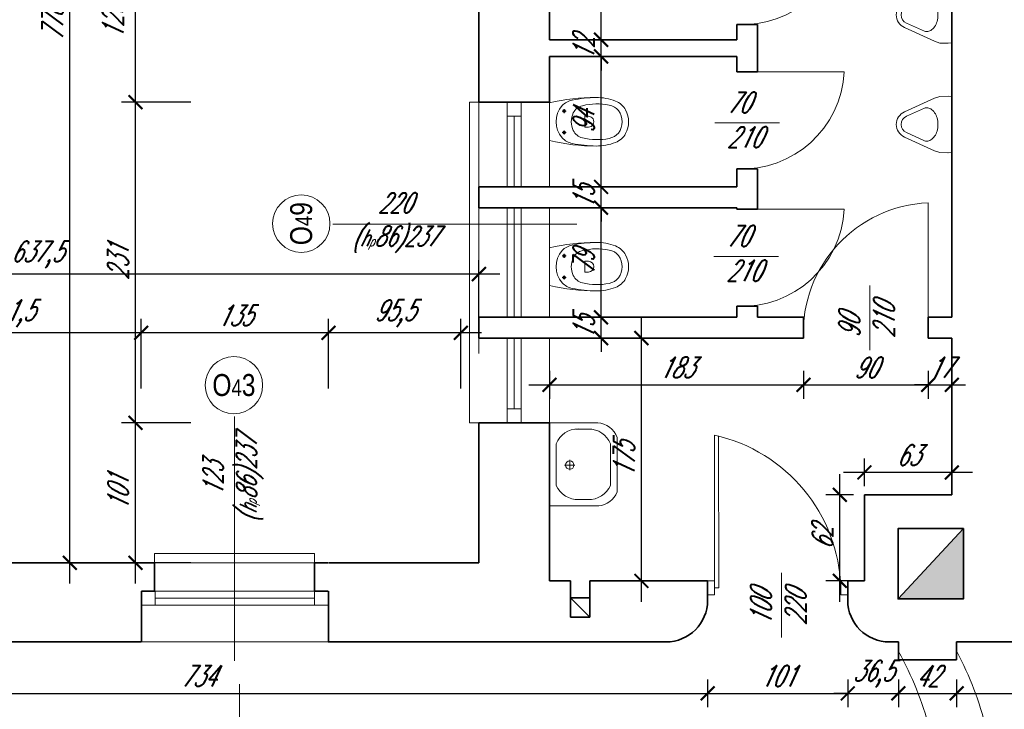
# Model space of a CAD drawing. Header units: millimetres. Extents: x 402 to 79005, y -7782 to 89952.
# Tile 36 of 256: x 23486 to 24196, y 14801 to 15298. Entities that reach past the tile are written whole.
import ezdxf

# ---------------------------------------------------------------- set-up
doc = ezdxf.new("R2010")
doc.units = ezdxf.units.MM
doc.header["$LTSCALE"] = 10
doc.linetypes.add('DASHED', pattern=[19.05, 12.7, -6.35])
doc.layers.get('0').update_dxf_attribs({"lineweight": 0})
doc.layers.get('Defpoints').update_dxf_attribs({"color": 253})
for name, color, linetype, lineweight in [('01 parter - ściany', 253, 'Continuous', 35), ('03-01_okna', 253, 'Continuous', 15), ('03_drzwi', 253, 'Continuous', 15), ('04-1_widok', 253, 'Continuous', 5), ('04-2_nad', 253, 'DASHED', 5), ('05-01_wymiary', 253, 'Continuous', 5), ('05-03_opis', 253, 'Continuous', 5), ('07_wyposażenie', 253, 'Continuous', 5)]:
    doc.layers.add(name, color=color, linetype=linetype, lineweight=lineweight)
doc.layers.add('powierzchnia korytarzy', color=253, linetype='Continuous')
doc.layers.get('powierzchnia korytarzy').off()
doc.styles.add('ariel', font='ARIAL.TTF', dxfattribs={"width": 0.8})
doc.styles.add('ariel_wym', font='simplex.shx', dxfattribs={"width": 0.65, "oblique": 25})
doc.dimstyles.new('ariel 50', dxfattribs={"dimtxt": 15, "dimasz": 10, "dimexe": 10, "dimexo": 0, "dimgap": 5, "dimtad": 1, "dimdec": 1, "dimrnd": 0.5, "dimtxsty": 'ariel_wym', "dimblk": 'ARCHTICK', "dimcen": 2.5, "dimdle": 15, "dimazin": 0, "dimtfac": 1, "dimtdec": 1, "dimtix": 1, "dimtmove": 0, "dimatfit": 3, "dimldrblk": 'DOT', "dimfxl": 0, "dimarcsym": 0})
doc.dimstyles.new('ariel 50 wnętrze', dxfattribs={"dimtxt": 15, "dimasz": 10, "dimexe": 10, "dimexo": 0, "dimgap": 5, "dimtad": 1, "dimdec": 1, "dimrnd": 0.5, "dimtxsty": 'ariel_wym', "dimblk": 'ARCHTICK', "dimcen": 2.5, "dimdle": 15, "dimazin": 0, "dimtfac": 1, "dimtdec": 1, "dimtix": 1, "dimtmove": 0, "dimatfit": 3, "dimldrblk": 'DOT', "dimfxl": 0, "dimarcsym": 0})

# ---------------------------------------------------------------- blocks, each defined once
blk = doc.blocks.new('_ArchTick')
at = {"color": 0, "linetype": 'ByBlock', "const_width": 0.15}
blk.add_lwpolyline([(-0.5, -0.5), (0.5, 0.5)], dxfattribs=at)
blk = doc.blocks.new('*D3185')
at = {"layer": '05-01_wymiary', "color": 0, "lineweight": -2}
for p, q in [((23708.14, 15032.18), (23708.14, 15082.18)), ((23803.65, 15032.18), (23803.65, 15082.18)), ((23818.65, 15072.18), (23693.14, 15072.18))]:
    blk.add_line(p, q, dxfattribs=at)
at = {"layer": 'Defpoints', "color": 0, "lineweight": 0}
for p in [(23708.14, 15072.18), (23803.65, 14906.4), (23708.14, 14849.42)]:
    blk.add_point(p, dxfattribs=at)
at = {"layer": '05-01_wymiary', "color": 0, "lineweight": -2, "xscale": 10, "yscale": 10, "zscale": 10, "rotation": 180}
blk.add_blockref('_ArchTick', (23708.14, 15072.18), dxfattribs=at)
at = {"layer": '05-01_wymiary', "color": 0, "lineweight": -2, "xscale": 10, "yscale": 10, "zscale": 10}
blk.add_blockref('_ArchTick', (23803.65, 15072.18), dxfattribs=at)
at = {"layer": '05-01_wymiary', "color": 0, "insert": (23755.9, 15086.11), "char_height": 15, "attachment_point": 5, "style": 'ariel_wym'}
blk.add_mtext('95,5', dxfattribs=at)
blk = doc.blocks.new('_Dot')
at = {"color": 0, "linetype": 'ByBlock', "lineweight": -2}
blk.add_line((-0.5, 0), (-1, 0), dxfattribs=at)
at = {"color": 0, "linetype": 'ByBlock', "const_width": 0.5}
blk.add_lwpolyline([(-0.25, 0, 1), (0.25, 0, 1)], format="xyb", close=True, dxfattribs=at)
blk = doc.blocks.new('*D3186')
at = {"layer": '05-01_wymiary', "color": 0, "lineweight": -2}
for p, q in [((23573.13, 15032.18), (23573.13, 15082.18)), ((23708.14, 15032.18), (23708.14, 15082.18)), ((23723.14, 15072.18), (23558.13, 15072.18))]:
    blk.add_line(p, q, dxfattribs=at)
at = {"layer": 'Defpoints', "color": 0, "lineweight": 0}
for p in [(23573.13, 15072.18), (23573.13, 14849.4), (23708.14, 14849.42)]:
    blk.add_point(p, dxfattribs=at)
at = {"layer": '05-01_wymiary', "color": 0, "lineweight": -2, "xscale": 10, "yscale": 10, "zscale": 10, "rotation": 180}
blk.add_blockref('_ArchTick', (23573.13, 15072.18), dxfattribs=at)
at = {"layer": '05-01_wymiary', "color": 0, "lineweight": -2, "xscale": 10, "yscale": 10, "zscale": 10}
blk.add_blockref('_ArchTick', (23708.14, 15072.18), dxfattribs=at)
at = {"layer": '05-01_wymiary', "color": 0, "insert": (23640.64, 15084.68), "char_height": 15, "attachment_point": 5, "style": 'ariel_wym'}
blk.add_mtext('135', dxfattribs=at)
blk = doc.blocks.new('*D3187')
at = {"layer": '05-01_wymiary', "color": 0, "lineweight": -2}
for p, q in [((23381.63, 15032.18), (23381.63, 15082.18)), ((23573.13, 15032.18), (23573.13, 15082.18)), ((23588.13, 15072.18), (23366.63, 15072.18))]:
    blk.add_line(p, q, dxfattribs=at)
at = {"layer": 'Defpoints', "color": 0, "lineweight": 0}
for p in [(23381.63, 15072.18), (23381.63, 14849.4), (23573.13, 14849.4)]:
    blk.add_point(p, dxfattribs=at)
at = {"layer": '05-01_wymiary', "color": 0, "lineweight": -2, "xscale": 10, "yscale": 10, "zscale": 10, "rotation": 180}
blk.add_blockref('_ArchTick', (23381.63, 15072.18), dxfattribs=at)
at = {"layer": '05-01_wymiary', "color": 0, "lineweight": -2, "xscale": 10, "yscale": 10, "zscale": 10}
blk.add_blockref('_ArchTick', (23573.13, 15072.18), dxfattribs=at)
at = {"layer": '05-01_wymiary', "color": 0, "insert": (23477.38, 15086.11), "char_height": 15, "attachment_point": 5, "style": 'ariel_wym'}
blk.add_mtext('191,5', dxfattribs=at)
blk = doc.blocks.new('*D3189')
at = {"layer": '05-01_wymiary', "color": 0, "lineweight": -2}
for p, q in [((23179.33, 15074.59), (23179.33, 15124.59)), ((23816.65, 15074.59), (23816.65, 15124.59)), ((23831.65, 15114.59), (23164.33, 15114.59))]:
    blk.add_line(p, q, dxfattribs=at)
at = {"layer": 'Defpoints', "color": 0, "lineweight": 0}
for p in [(23179.33, 15114.59), (23179.33, 14906.4), (23816.65, 14906.4)]:
    blk.add_point(p, dxfattribs=at)
at = {"layer": '05-01_wymiary', "color": 0, "lineweight": -2, "xscale": 10, "yscale": 10, "zscale": 10, "rotation": 180}
blk.add_blockref('_ArchTick', (23179.33, 15114.59), dxfattribs=at)
at = {"layer": '05-01_wymiary', "color": 0, "lineweight": -2, "xscale": 10, "yscale": 10, "zscale": 10}
blk.add_blockref('_ArchTick', (23816.65, 15114.59), dxfattribs=at)
at = {"layer": '05-01_wymiary', "color": 0, "insert": (23497.99, 15128.52), "char_height": 15, "attachment_point": 5, "style": 'ariel_wym'}
blk.add_mtext('637,5', dxfattribs=at)
blk = doc.blocks.new('*D3190')
at = {"layer": '05-01_wymiary', "color": 0, "lineweight": -2}
for p, q in [((23569.05, 14891.4), (23569.05, 15022.4)), ((23609.05, 15007.4), (23559.05, 15007.4)), ((23609.05, 14906.4), (23559.05, 14906.4))]:
    blk.add_line(p, q, dxfattribs=at)
at = {"layer": 'Defpoints', "color": 0, "lineweight": 0}
for p in [(23569.05, 15007.4), (23816.65, 15007.4), (23816.65, 14906.4)]:
    blk.add_point(p, dxfattribs=at)
at = {"layer": '05-01_wymiary', "color": 0, "lineweight": -2, "xscale": 10, "yscale": 10, "zscale": 10}
for p, rotation in [((23569.05, 15007.4), 90), ((23569.05, 14906.4), 270)]:
    blk.add_blockref('_ArchTick', p, dxfattribs=dict(at, rotation=rotation))
at = {"layer": '05-01_wymiary', "color": 0, "insert": (23556.55, 14956.9), "char_height": 15, "attachment_point": 5, "rotation": 90, "style": 'ariel_wym'}
blk.add_mtext('101', dxfattribs=at)
blk = doc.blocks.new('*D3191')
at = {"layer": '05-01_wymiary', "color": 0, "lineweight": -2}
for p, q in [((23569.05, 14992.4), (23569.05, 15253.4)), ((23609.05, 15238.4), (23559.05, 15238.4)), ((23609.05, 15007.4), (23559.05, 15007.4))]:
    blk.add_line(p, q, dxfattribs=at)
at = {"layer": 'Defpoints', "color": 0, "lineweight": 0}
for p in [(23569.05, 15238.4), (23867.65, 15238.4), (23816.65, 15007.4)]:
    blk.add_point(p, dxfattribs=at)
at = {"layer": '05-01_wymiary', "color": 0, "lineweight": -2, "xscale": 10, "yscale": 10, "zscale": 10}
for p, rotation in [((23569.05, 15238.4), 90), ((23569.05, 15007.4), 270)]:
    blk.add_blockref('_ArchTick', p, dxfattribs=dict(at, rotation=rotation))
at = {"layer": '05-01_wymiary', "color": 0, "insert": (23556.55, 15122.9), "char_height": 15, "attachment_point": 5, "rotation": 90, "style": 'ariel_wym'}
blk.add_mtext('231', dxfattribs=at)
blk = doc.blocks.new('*D3192')
at = {"layer": '05-01_wymiary', "color": 0, "lineweight": -2}
for p, q in [((23569.05, 15223.4), (23569.05, 15383.03)), ((23609.05, 15368.03), (23559.05, 15368.03)), ((23609.05, 15238.4), (23559.05, 15238.4))]:
    blk.add_line(p, q, dxfattribs=at)
at = {"layer": 'Defpoints', "color": 0, "lineweight": 0}
for p in [(23569.05, 15368.03), (23816.65, 15368.03), (23867.65, 15238.4)]:
    blk.add_point(p, dxfattribs=at)
at = {"layer": '05-01_wymiary', "color": 0, "lineweight": -2, "xscale": 10, "yscale": 10, "zscale": 10}
for p, rotation in [((23569.05, 15368.03), 90), ((23569.05, 15238.4), 270)]:
    blk.add_blockref('_ArchTick', p, dxfattribs=dict(at, rotation=rotation))
at = {"layer": '05-01_wymiary', "color": 0, "insert": (23555.12, 15303.22), "char_height": 15, "attachment_point": 5, "rotation": 90, "style": 'ariel_wym'}
blk.add_mtext('129,5', dxfattribs=at)
blk = doc.blocks.new('*D3196')
at = {"layer": '05-01_wymiary', "color": 0, "lineweight": -2}
for p, q in [((23521.67, 14891.4), (23521.67, 15699.4)), ((23561.67, 15684.4), (23511.67, 15684.4)), ((23561.67, 14906.4), (23511.67, 14906.4))]:
    blk.add_line(p, q, dxfattribs=at)
at = {"layer": 'Defpoints', "color": 0, "lineweight": 0}
for p in [(23521.67, 15684.4), (24591.65, 15684.4), (23816.65, 14906.4)]:
    blk.add_point(p, dxfattribs=at)
at = {"layer": '05-01_wymiary', "color": 0, "lineweight": -2, "xscale": 10, "yscale": 10, "zscale": 10}
for p, rotation in [((23521.67, 15684.4), 90), ((23521.67, 14906.4), 270)]:
    blk.add_blockref('_ArchTick', p, dxfattribs=dict(at, rotation=rotation))
at = {"layer": '05-01_wymiary', "color": 0, "insert": (23509.17, 15295.4), "char_height": 15, "attachment_point": 5, "rotation": 90, "style": 'ariel_wym'}
blk.add_mtext('778', dxfattribs=at)
blk = doc.blocks.new('*D2743')
at = {"layer": '05-01_wymiary', "color": 0, "lineweight": -2}
for p, q in [((23247.33, 14822.32), (23247.33, 14802.32)), ((23981.56, 14822.32), (23981.56, 14802.32)), ((23232.33, 14812.32), (23996.56, 14812.32))]:
    blk.add_line(p, q, dxfattribs=at)
at = {"layer": 'Defpoints', "color": 0, "lineweight": 0}
for p in [(23981.56, 14893.4), (23247.33, 14849.4), (23981.56, 14812.32)]:
    blk.add_point(p, dxfattribs=at)
at = {"layer": '05-01_wymiary', "color": 0, "lineweight": -2, "xscale": 10, "yscale": 10, "zscale": 10, "rotation": 180}
blk.add_blockref('_ArchTick', (23247.33, 14812.32), dxfattribs=at)
at = {"layer": '05-01_wymiary', "color": 0, "lineweight": -2, "xscale": 10, "yscale": 10, "zscale": 10}
blk.add_blockref('_ArchTick', (23981.56, 14812.32), dxfattribs=at)
at = {"layer": '05-01_wymiary', "color": 0, "insert": (23614.44, 14824.82), "char_height": 15, "attachment_point": 5, "style": 'ariel_wym'}
blk.add_mtext('734', dxfattribs=at)
blk = doc.blocks.new('*D2744')
at = {"layer": '05-01_wymiary', "color": 0, "lineweight": -2}
for p, q in [((23981.56, 14822.32), (23981.56, 14802.32)), ((24082.66, 14822.32), (24082.66, 14802.32)), ((23966.56, 14812.32), (24097.66, 14812.32))]:
    blk.add_line(p, q, dxfattribs=at)
at = {"layer": 'Defpoints', "color": 0, "lineweight": 0}
for p in [(23981.56, 14893.4), (24082.66, 14893.4), (24082.66, 14812.32)]:
    blk.add_point(p, dxfattribs=at)
at = {"layer": '05-01_wymiary', "color": 0, "lineweight": -2, "xscale": 10, "yscale": 10, "zscale": 10, "rotation": 180}
blk.add_blockref('_ArchTick', (23981.56, 14812.32), dxfattribs=at)
at = {"layer": '05-01_wymiary', "color": 0, "lineweight": -2, "xscale": 10, "yscale": 10, "zscale": 10}
blk.add_blockref('_ArchTick', (24082.66, 14812.32), dxfattribs=at)
at = {"layer": '05-01_wymiary', "color": 0, "insert": (24032.11, 14824.82), "char_height": 15, "attachment_point": 5, "style": 'ariel_wym'}
blk.add_mtext('101', dxfattribs=at)
blk = doc.blocks.new('*D2745')
at = {"layer": '05-01_wymiary', "color": 0, "lineweight": -2}
for p, q in [((24082.66, 14822.32), (24082.66, 14802.32)), ((24119.15, 14822.32), (24119.15, 14802.32)), ((24082.66, 14812.32), (24072.66, 14812.32)), ((24082.66, 14812.32), (24119.15, 14812.32)), ((24119.15, 14812.32), (24129.15, 14812.32))]:
    blk.add_line(p, q, dxfattribs=at)
at = {"layer": 'Defpoints', "color": 0, "lineweight": 0}
for p in [(24082.66, 14893.4), (24119.15, 14836.4), (24119.15, 14812.32)]:
    blk.add_point(p, dxfattribs=at)
at = {"layer": '05-01_wymiary', "color": 0, "lineweight": -2, "xscale": 10, "yscale": 10, "zscale": 10}
blk.add_blockref('_ArchTick', (24082.66, 14812.32), dxfattribs=at)
at = {"layer": '05-01_wymiary', "color": 0, "lineweight": -2, "xscale": 10, "yscale": 10, "zscale": 10, "rotation": 180}
blk.add_blockref('_ArchTick', (24119.15, 14812.32), dxfattribs=at)
at = {"layer": '05-01_wymiary', "color": 0, "insert": (24100.91, 14826.25), "char_height": 15, "attachment_point": 5, "style": 'ariel_wym'}
blk.add_mtext('36,5', dxfattribs=at)
blk = doc.blocks.new('*D2746')
at = {"layer": '05-01_wymiary', "color": 0, "lineweight": -2}
for p, q in [((24119.15, 14822.32), (24119.15, 14802.32)), ((24161.15, 14822.32), (24161.15, 14802.32)), ((24104.15, 14812.32), (24176.15, 14812.32))]:
    blk.add_line(p, q, dxfattribs=at)
at = {"layer": 'Defpoints', "color": 0, "lineweight": 0}
for p in [(24119.15, 14836.4), (24161.15, 14836.4), (24161.15, 14812.32)]:
    blk.add_point(p, dxfattribs=at)
at = {"layer": '05-01_wymiary', "color": 0, "lineweight": -2, "xscale": 10, "yscale": 10, "zscale": 10, "rotation": 180}
blk.add_blockref('_ArchTick', (24119.15, 14812.32), dxfattribs=at)
at = {"layer": '05-01_wymiary', "color": 0, "lineweight": -2, "xscale": 10, "yscale": 10, "zscale": 10}
blk.add_blockref('_ArchTick', (24161.15, 14812.32), dxfattribs=at)
at = {"layer": '05-01_wymiary', "color": 0, "insert": (24140.15, 14824.82), "char_height": 15, "attachment_point": 5, "style": 'ariel_wym'}
blk.add_mtext('42', dxfattribs=at)
blk = doc.blocks.new('*D2747')
at = {"layer": '05-01_wymiary', "color": 0, "lineweight": -2}
for p, q in [((24161.15, 14822.32), (24161.15, 14802.32)), ((24331.46, 14822.32), (24331.46, 14802.32)), ((24146.15, 14812.32), (24346.46, 14812.32))]:
    blk.add_line(p, q, dxfattribs=at)
at = {"layer": 'Defpoints', "color": 0, "lineweight": 0}
for p in [(24331.46, 14893.4), (24161.15, 14836.4), (24331.46, 14812.32)]:
    blk.add_point(p, dxfattribs=at)
at = {"layer": '05-01_wymiary', "color": 0, "lineweight": -2, "xscale": 10, "yscale": 10, "zscale": 10, "rotation": 180}
blk.add_blockref('_ArchTick', (24161.15, 14812.32), dxfattribs=at)
at = {"layer": '05-01_wymiary', "color": 0, "lineweight": -2, "xscale": 10, "yscale": 10, "zscale": 10}
blk.add_blockref('_ArchTick', (24331.46, 14812.32), dxfattribs=at)
at = {"layer": '05-01_wymiary', "color": 0, "insert": (24246.31, 14826.25), "char_height": 15, "attachment_point": 5, "style": 'ariel_wym'}
blk.add_mtext('170,5', dxfattribs=at)
blk = doc.blocks.new('*D2768')
at = {"layer": '05-01_wymiary', "color": 0, "lineweight": -2}
for p, q in [((24229.9, 14908.4), (24229.9, 14834.4)), ((24219.9, 14893.4), (24239.9, 14893.4)), ((24219.9, 14849.4), (24239.9, 14849.4))]:
    blk.add_line(p, q, dxfattribs=at)
at = {"layer": 'Defpoints', "color": 0, "lineweight": 0}
for p in [(24195.65, 14893.4), (24161.15, 14849.4), (24229.9, 14849.4)]:
    blk.add_point(p, dxfattribs=at)
at = {"layer": '05-01_wymiary', "color": 0, "lineweight": -2, "xscale": 10, "yscale": 10, "zscale": 10}
for p, rotation in [((24229.9, 14893.4), 90), ((24229.9, 14849.4), 270)]:
    blk.add_blockref('_ArchTick', p, dxfattribs=dict(at, rotation=rotation))
at = {"layer": '05-01_wymiary', "color": 0, "insert": (24217.4, 14871.4), "char_height": 15, "attachment_point": 5, "rotation": 90, "style": 'ariel_wym'}
blk.add_mtext('44', dxfattribs=at)
blk = doc.blocks.new('*D2785')
at = {"layer": '05-01_wymiary', "color": 0, "lineweight": -2}
for p, q in [((23933.81, 14878.4), (23933.81, 15083.4)), ((23923.81, 15068.4), (23943.81, 15068.4)), ((23923.81, 14893.4), (23943.81, 14893.4))]:
    blk.add_line(p, q, dxfattribs=at)
at = {"layer": 'Defpoints', "color": 0, "lineweight": 0}
for p in [(23896.73, 15068.4), (23933.81, 15068.4), (23896.73, 14893.4)]:
    blk.add_point(p, dxfattribs=at)
at = {"layer": '05-01_wymiary', "color": 0, "lineweight": -2, "xscale": 10, "yscale": 10, "zscale": 10}
for p, rotation in [((23933.81, 15068.4), 90), ((23933.81, 14893.4), 270)]:
    blk.add_blockref('_ArchTick', p, dxfattribs=dict(at, rotation=rotation))
at = {"layer": '05-01_wymiary', "color": 0, "insert": (23921.31, 14980.9), "char_height": 15, "attachment_point": 5, "rotation": 90, "style": 'ariel_wym'}
blk.add_mtext('175', dxfattribs=at)
blk = doc.blocks.new('*D2786')
at = {"layer": '05-01_wymiary', "color": 0, "lineweight": -2}
for p, q in [((23904.73, 15083.4), (23904.73, 15093.4)), ((23894.73, 15083.4), (23914.73, 15083.4)), ((23904.73, 15068.4), (23904.73, 15083.4)), ((23894.73, 15068.4), (23914.73, 15068.4)), ((23904.73, 15068.4), (23904.73, 15058.4))]:
    blk.add_line(p, q, dxfattribs=at)
at = {"layer": 'Defpoints', "color": 0, "lineweight": 0}
for p in [(23867.65, 15083.4), (23904.73, 15083.4), (23867.65, 15068.4)]:
    blk.add_point(p, dxfattribs=at)
at = {"layer": '05-01_wymiary', "color": 0, "lineweight": -2, "xscale": 10, "yscale": 10, "zscale": 10}
for p, rotation in [((23904.73, 15083.4), 270), ((23904.73, 15068.4), 90)]:
    blk.add_blockref('_ArchTick', p, dxfattribs=dict(at, rotation=rotation))
at = {"layer": '05-01_wymiary', "color": 0, "insert": (23892.23, 15075.9), "char_height": 15, "attachment_point": 5, "rotation": 90, "style": 'ariel_wym'}
blk.add_mtext('15', dxfattribs=at)
blk = doc.blocks.new('*D2787')
at = {"layer": '05-01_wymiary', "color": 0, "lineweight": -2}
for p, q in [((23904.73, 15068.4), (23904.73, 15177.4)), ((23894.73, 15162.4), (23914.73, 15162.4)), ((23894.73, 15083.4), (23914.73, 15083.4))]:
    blk.add_line(p, q, dxfattribs=at)
at = {"layer": 'Defpoints', "color": 0, "lineweight": 0}
for p in [(23867.65, 15162.4), (23904.73, 15162.4), (23867.65, 15083.4)]:
    blk.add_point(p, dxfattribs=at)
at = {"layer": '05-01_wymiary', "color": 0, "lineweight": -2, "xscale": 10, "yscale": 10, "zscale": 10}
for p, rotation in [((23904.73, 15162.4), 90), ((23904.73, 15083.4), 270)]:
    blk.add_blockref('_ArchTick', p, dxfattribs=dict(at, rotation=rotation))
at = {"layer": '05-01_wymiary', "color": 0, "insert": (23892.23, 15122.9), "char_height": 15, "attachment_point": 5, "rotation": 90, "style": 'ariel_wym'}
blk.add_mtext('79', dxfattribs=at)
blk = doc.blocks.new('*D2788')
at = {"layer": '05-01_wymiary', "color": 0, "lineweight": -2}
for p, q in [((23904.73, 15177.4), (23904.73, 15187.4)), ((23894.73, 15177.4), (23914.73, 15177.4)), ((23904.73, 15162.4), (23904.73, 15177.4)), ((23894.73, 15162.4), (23914.73, 15162.4)), ((23904.73, 15162.4), (23904.73, 15152.4))]:
    blk.add_line(p, q, dxfattribs=at)
at = {"layer": 'Defpoints', "color": 0, "lineweight": 0}
for p in [(23867.65, 15177.4), (23904.73, 15177.4), (23867.65, 15162.4)]:
    blk.add_point(p, dxfattribs=at)
at = {"layer": '05-01_wymiary', "color": 0, "lineweight": -2, "xscale": 10, "yscale": 10, "zscale": 10}
for p, rotation in [((23904.73, 15177.4), 270), ((23904.73, 15162.4), 90)]:
    blk.add_blockref('_ArchTick', p, dxfattribs=dict(at, rotation=rotation))
at = {"layer": '05-01_wymiary', "color": 0, "insert": (23892.23, 15169.9), "char_height": 15, "attachment_point": 5, "rotation": 90, "style": 'ariel_wym'}
blk.add_mtext('15', dxfattribs=at)
blk = doc.blocks.new('*D2789')
at = {"layer": '05-01_wymiary', "color": 0, "lineweight": -2}
for p, q in [((23904.73, 15162.4), (23904.73, 15286.4)), ((23894.73, 15271.4), (23914.73, 15271.4)), ((23894.73, 15177.4), (23914.73, 15177.4))]:
    blk.add_line(p, q, dxfattribs=at)
at = {"layer": 'Defpoints', "color": 0, "lineweight": 0}
for p in [(23867.65, 15271.4), (23904.73, 15271.4), (23867.65, 15177.4)]:
    blk.add_point(p, dxfattribs=at)
at = {"layer": '05-01_wymiary', "color": 0, "lineweight": -2, "xscale": 10, "yscale": 10, "zscale": 10}
for p, rotation in [((23904.73, 15271.4), 90), ((23904.73, 15177.4), 270)]:
    blk.add_blockref('_ArchTick', p, dxfattribs=dict(at, rotation=rotation))
at = {"layer": '05-01_wymiary', "color": 0, "insert": (23892.23, 15224.4), "char_height": 15, "attachment_point": 5, "rotation": 90, "style": 'ariel_wym'}
blk.add_mtext('94', dxfattribs=at)
blk = doc.blocks.new('*D2790')
at = {"layer": '05-01_wymiary', "color": 0, "lineweight": -2}
for p, q in [((23904.73, 15283.4), (23904.73, 15293.4)), ((23894.73, 15283.4), (23914.73, 15283.4)), ((23904.73, 15271.4), (23904.73, 15283.4)), ((23894.73, 15271.4), (23914.73, 15271.4)), ((23904.73, 15271.4), (23904.73, 15261.4))]:
    blk.add_line(p, q, dxfattribs=at)
at = {"layer": 'Defpoints', "color": 0, "lineweight": 0}
for p in [(23867.65, 15283.4), (23904.73, 15283.4), (23867.65, 15271.4)]:
    blk.add_point(p, dxfattribs=at)
at = {"layer": '05-01_wymiary', "color": 0, "lineweight": -2, "xscale": 10, "yscale": 10, "zscale": 10}
for p, rotation in [((23904.73, 15283.4), 270), ((23904.73, 15271.4), 90)]:
    blk.add_blockref('_ArchTick', p, dxfattribs=dict(at, rotation=rotation))
at = {"layer": '05-01_wymiary', "color": 0, "insert": (23892.23, 15277.4), "char_height": 15, "attachment_point": 5, "rotation": 90, "style": 'ariel_wym'}
blk.add_mtext('12', dxfattribs=at)
blk = doc.blocks.new('*D2791')
at = {"layer": '05-01_wymiary', "color": 0, "lineweight": -2}
for p, q in [((23904.73, 15268.4), (23904.73, 15401.4)), ((23907.78, 15386.4), (23894.73, 15386.4)), ((23894.73, 15283.4), (23914.73, 15283.4))]:
    blk.add_line(p, q, dxfattribs=at)
at = {"layer": 'Defpoints', "color": 0, "lineweight": 0}
for p in [(23904.73, 15386.4), (23907.78, 15386.4), (23867.65, 15283.4)]:
    blk.add_point(p, dxfattribs=at)
at = {"layer": '05-01_wymiary', "color": 0, "lineweight": -2, "xscale": 10, "yscale": 10, "zscale": 10}
for p, rotation in [((23904.73, 15386.4), 90), ((23904.73, 15283.4), 270)]:
    blk.add_blockref('_ArchTick', p, dxfattribs=dict(at, rotation=rotation))
at = {"layer": '05-01_wymiary', "color": 0, "insert": (23892.23, 15334.9), "char_height": 15, "attachment_point": 5, "rotation": 90, "style": 'ariel_wym'}
blk.add_mtext('103', dxfattribs=at)
blk = doc.blocks.new('*D2792')
at = {"layer": '05-01_wymiary', "color": 0, "lineweight": -2}
for p, q in [((23867.65, 15044.71), (23867.65, 15024.71)), ((24050.65, 15044.71), (24050.65, 15024.71)), ((23852.65, 15034.71), (24065.65, 15034.71))]:
    blk.add_line(p, q, dxfattribs=at)
at = {"layer": 'Defpoints', "color": 0, "lineweight": 0}
for p in [(23867.65, 15068.4), (24050.65, 15068.4), (24050.65, 15034.71)]:
    blk.add_point(p, dxfattribs=at)
at = {"layer": '05-01_wymiary', "color": 0, "lineweight": -2, "xscale": 10, "yscale": 10, "zscale": 10, "rotation": 180}
blk.add_blockref('_ArchTick', (23867.65, 15034.71), dxfattribs=at)
at = {"layer": '05-01_wymiary', "color": 0, "lineweight": -2, "xscale": 10, "yscale": 10, "zscale": 10}
blk.add_blockref('_ArchTick', (24050.65, 15034.71), dxfattribs=at)
at = {"layer": '05-01_wymiary', "color": 0, "insert": (23959.15, 15047.21), "char_height": 15, "attachment_point": 5, "style": 'ariel_wym'}
blk.add_mtext('183', dxfattribs=at)
blk = doc.blocks.new('*D2793')
at = {"layer": '05-01_wymiary', "color": 0, "lineweight": -2}
for p, q in [((24050.65, 15044.71), (24050.65, 15024.71)), ((24140.65, 15044.71), (24140.65, 15024.71)), ((24035.65, 15034.71), (24155.65, 15034.71))]:
    blk.add_line(p, q, dxfattribs=at)
at = {"layer": 'Defpoints', "color": 0, "lineweight": 0}
for p in [(24050.65, 15068.4), (24140.65, 15068.4), (24140.65, 15034.71)]:
    blk.add_point(p, dxfattribs=at)
at = {"layer": '05-01_wymiary', "color": 0, "lineweight": -2, "xscale": 10, "yscale": 10, "zscale": 10, "rotation": 180}
blk.add_blockref('_ArchTick', (24050.65, 15034.71), dxfattribs=at)
at = {"layer": '05-01_wymiary', "color": 0, "lineweight": -2, "xscale": 10, "yscale": 10, "zscale": 10}
blk.add_blockref('_ArchTick', (24140.65, 15034.71), dxfattribs=at)
at = {"layer": '05-01_wymiary', "color": 0, "insert": (24095.65, 15047.21), "char_height": 15, "attachment_point": 5, "style": 'ariel_wym'}
blk.add_mtext('90', dxfattribs=at)
blk = doc.blocks.new('*D2794')
at = {"layer": '05-01_wymiary', "color": 0, "lineweight": -2}
for p, q in [((24140.65, 15044.71), (24140.65, 15024.71)), ((24157.66, 15044.71), (24157.66, 15024.71)), ((24140.65, 15034.71), (24130.65, 15034.71)), ((24140.65, 15034.71), (24157.66, 15034.71)), ((24157.66, 15034.71), (24167.66, 15034.71))]:
    blk.add_line(p, q, dxfattribs=at)
at = {"layer": 'Defpoints', "color": 0, "lineweight": 0}
for p in [(24140.65, 15068.4), (24157.66, 15068.4), (24157.66, 15034.71)]:
    blk.add_point(p, dxfattribs=at)
at = {"layer": '05-01_wymiary', "color": 0, "lineweight": -2, "xscale": 10, "yscale": 10, "zscale": 10}
blk.add_blockref('_ArchTick', (24140.65, 15034.71), dxfattribs=at)
at = {"layer": '05-01_wymiary', "color": 0, "lineweight": -2, "xscale": 10, "yscale": 10, "zscale": 10, "rotation": 180}
blk.add_blockref('_ArchTick', (24157.66, 15034.71), dxfattribs=at)
at = {"layer": '05-01_wymiary', "color": 0, "insert": (24149.15, 15047.21), "char_height": 15, "attachment_point": 5, "style": 'ariel_wym'}
blk.add_mtext('17', dxfattribs=at)
blk = doc.blocks.new('*D2795')
at = {"layer": '05-01_wymiary', "color": 0, "lineweight": -2}
for p, q in [((24076.89, 14878.4), (24076.89, 14970.4)), ((24086.89, 14955.4), (24066.89, 14955.4)), ((24086.89, 14893.4), (24066.89, 14893.4))]:
    blk.add_line(p, q, dxfattribs=at)
at = {"layer": 'Defpoints', "color": 0, "lineweight": 0}
for p in [(24076.89, 14955.4), (24094.65, 14955.4), (24094.65, 14893.4)]:
    blk.add_point(p, dxfattribs=at)
at = {"layer": '05-01_wymiary', "color": 0, "lineweight": -2, "xscale": 10, "yscale": 10, "zscale": 10}
for p, rotation in [((24076.89, 14955.4), 90), ((24076.89, 14893.4), 270)]:
    blk.add_blockref('_ArchTick', p, dxfattribs=dict(at, rotation=rotation))
at = {"layer": '05-01_wymiary', "color": 0, "insert": (24064.39, 14924.4), "char_height": 15, "attachment_point": 5, "rotation": 90, "style": 'ariel_wym'}
blk.add_mtext('62', dxfattribs=at)
blk = doc.blocks.new('*D2796')
at = {"layer": '05-01_wymiary', "color": 0, "lineweight": -2}
for p, q in [((24094.65, 14961.58), (24094.65, 14981.58)), ((24157.65, 14961.58), (24157.65, 14981.58)), ((24172.65, 14971.58), (24079.65, 14971.58))]:
    blk.add_line(p, q, dxfattribs=at)
at = {"layer": 'Defpoints', "color": 0, "lineweight": 0}
for p in [(24094.65, 14971.58), (24094.65, 14955.4), (24157.65, 14955.4)]:
    blk.add_point(p, dxfattribs=at)
at = {"layer": '05-01_wymiary', "color": 0, "lineweight": -2, "xscale": 10, "yscale": 10, "zscale": 10, "rotation": 180}
blk.add_blockref('_ArchTick', (24094.65, 14971.58), dxfattribs=at)
at = {"layer": '05-01_wymiary', "color": 0, "lineweight": -2, "xscale": 10, "yscale": 10, "zscale": 10}
blk.add_blockref('_ArchTick', (24157.65, 14971.58), dxfattribs=at)
at = {"layer": '05-01_wymiary', "color": 0, "insert": (24126.15, 14984.08), "char_height": 15, "attachment_point": 5, "style": 'ariel_wym'}
blk.add_mtext('63', dxfattribs=at)
blk = doc.blocks.new('pisuar')
at = {"layer": '07_wyposażenie', "ltscale": 2}
for p, q in [((-0.39, -2.71), (0, 0)), ((0, 0), (40, 0)), ((40.38, -3.12), (40, 0)), ((-0.23, -8.54), (-0.39, -2.71)), ((40.23, -8.54), (40.39, -2.71)), ((1.07, -12.37), (-0.23, -8.54)), ((10.89, -34.11), (1.07, -12.37)), ((38.93, -12.37), (29.11, -34.11)), ((40.23, -8.54), (38.93, -12.37)), ((38.93, -12.37), (40.23, -8.54)), ((14.12, -32.66), (8.28, -19.72)), ((31.72, -19.72), (25.88, -32.66))]:
    blk.add_line(p, q, dxfattribs=at)
for centre, radius, start, end in [((16.59, -19.95), 9.14, 123.69007, 148.14647), ((18.65, -23.04), 12.86, 105.43708, 123.69007), ((20, -27.94), 17.94, 90, 105.43708), ((20, -27.94), 17.94, 74.56292, 90), ((21.35, -23.04), 12.86, 56.30993, 74.56292), ((23.41, -19.95), 9.14, 31.85353, 56.30993), ((13.45, -18), 5.45, 148.14647, 180), ((13.45, -18), 5.45, 180, 203.60962), ((26.55, -18), 5.45, 0, 31.85353), ((26.55, -18), 5.45, 341.60638, 0), ((20, -30), 10, 204.29519, 270), ((20, -30), 6.45, 204.29519, 270), ((20, -30), 6.45, 270, 335.70481), ((20, -30), 10, 270, 335.70481)]:
    blk.add_arc(centre, radius, start, end, dxfattribs=at)

msp = doc.modelspace()

# ---------------------------------------------------------------- hatches: boundary and pattern name
at = {"layer": '01 parter - ściany'}
msp.add_hatch(color=256, dxfattribs=at).paths.add_polyline_path([(24118.96, 14880.38), (24166.07, 14931.06), (24166.07, 14880.38)])

# ---------------------------------------------------------------- linework, layer by layer
for p, q in [((24157.65, 15386.4), (24157.65, 15083.4)), ((23816.65, 15368.03), (23816.65, 15238.4)), ((23867.65, 15346.9), (23867.65, 15283.4)), ((24002.65, 15294.4), (24017.65, 15294.4)), ((24002.65, 15294.4), (24002.65, 15283.4)), ((24017.65, 15260.4), (24017.65, 15294.4)), ((23867.65, 15283.4), (24002.65, 15283.4)), ((23867.65, 15271.4), (23867.65, 15238.4)), ((23867.65, 15271.4), (24002.65, 15271.4)), ((24002.65, 15271.4), (24002.65, 15260.4)), ((24002.65, 15260.4), (24017.65, 15260.4)), ((23816.65, 15238.4), (23867.65, 15238.4)), ((24157.65, 15241.36), (24157.64, 15214.16)), ((24002.65, 15190.4), (24002.65, 15177.4)), ((24017.65, 15190.4), (24002.65, 15190.4)), ((24017.65, 15161.4), (24017.65, 15190.4)), ((24002.65, 15177.4), (23816.65, 15177.4)), ((23816.65, 15177.4), (23816.65, 15162.4)), ((24002.65, 15162.4), (23816.65, 15162.4)), ((24002.65, 15162.4), (24002.65, 15161.4)), ((24002.65, 15161.4), (24017.65, 15161.4)), ((24002.65, 15091.4), (24002.65, 15083.4)), ((24002.65, 15091.4), (24017.65, 15091.4)), ((24017.65, 15091.4), (24017.65, 15083.4)), ((23881.02, 15083.4), (23816.65, 15083.4)), ((23816.65, 15083.4), (23816.65, 15068.4)), ((24002.65, 15083.4), (23881.02, 15083.4)), ((24051.25, 15083.4), (24017.65, 15083.4)), ((24050.65, 15083.4), (24050.65, 15068.4)), ((24157.66, 15083.4), (24140.65, 15083.4)), ((24140.65, 15083.4), (24140.65, 15068.4)), ((23881.02, 15068.4), (23816.65, 15068.4)), ((24050.65, 15068.4), (23881.02, 15068.4)), ((24157.66, 15068.4), (24140.65, 15068.4)), ((24157.65, 15068.4), (24157.65, 14955.4)), ((23867.65, 15007.4), (23816.65, 15007.4)), ((23816.65, 15007.4), (23816.65, 14906.4)), ((23867.65, 15007.4), (23867.65, 14893.4)), ((24094.65, 14893.4), (24094.65, 14955.4)), ((24094.65, 14955.4), (24157.65, 14955.4)), ((24166.07, 14931.06), (24118.96, 14880.38)), ((23573.24, 14906.4), (23381.83, 14906.4)), ((23573.24, 14906.4), (23381.83, 14906.4)), ((23803.65, 14906.4), (23708.14, 14906.4)), ((23816.65, 14906.4), (23708.14, 14906.4)), ((23882.73, 14893.4), (23867.65, 14893.4)), ((23882.73, 14881.17), (23882.73, 14893.4)), ((23981.56, 14893.4), (23896.73, 14893.4)), ((23896.73, 14881.17), (23896.73, 14893.4)), ((23981.56, 14879.4), (23981.56, 14893.4)), ((24094.65, 14893.4), (24082.66, 14893.4)), ((24082.66, 14879.4), (24082.66, 14893.4)), ((23573.24, 14849.4), (23573.24, 14885.9)), ((23708.14, 14885.9), (23708.14, 14849.42)), ((23882.73, 14881.17), (23896.73, 14881.17)), ((23882.73, 14867.17), (23882.73, 14881.17)), ((23882.73, 14881.17), (23896.73, 14867.17)), ((23896.73, 14881.17), (23896.73, 14867.17)), ((23896.73, 14867.17), (23882.73, 14867.17)), ((23573.13, 14849.4), (23381.63, 14849.4)), ((23854.49, 14849.4), (23708.03, 14849.4)), ((23951.56, 14849.4), (23854.54, 14849.4)), ((24119.15, 14849.4), (24112.66, 14849.4)), ((24119.15, 14836.4), (24119.15, 14849.4)), ((24301.46, 14849.4), (24161.15, 14849.4)), ((24161.15, 14849.4), (24161.15, 14836.4)), ((24161.15, 14836.4), (24119.15, 14836.4))]:
    msp.add_line(p, q, dxfattribs=at)
msp.add_lwpolyline([(24166.07, 14931.06), (24118.96, 14931.06), (24118.96, 14880.38), (24166.07, 14880.38)], close=True, dxfattribs=at)
for points in [[(23573.24, 14885.9), (23582.84, 14885.9), (23582.84, 14906.4), (23573.24, 14906.4)], [(23707.74, 14885.9), (23698.14, 14885.9), (23698.14, 14906.4), (23707.74, 14906.4)]]:
    msp.add_lwpolyline(points, dxfattribs=at)
for centre, start, end in [((23951.56, 14879.4), 270, 0), ((24112.66, 14879.4), 180, 270)]:
    msp.add_arc(centre, 30, start, end, dxfattribs=at)
at = {"layer": '03-01_okna', "linetype": 'DASHED'}
for p, q in [((23816.65, 15238.4), (23816.65, 15184.3)), ((23816.65, 15184.3), (23816.65, 15014.3)), ((23573.24, 14906.4), (23708.14, 14906.4))]:
    msp.add_line(p, q, dxfattribs=at)
at = {"layer": '03-01_okna', "linetype": 'Continuous', "lineweight": 0}
for p, q in [((23837.15, 15238.4), (23837.15, 15177.4)), ((23837.15, 15238.4), (23837.15, 15228.4)), ((23847.15, 15238.4), (23847.15, 15177.4)), ((23837.15, 15228.4), (23847.15, 15228.4)), ((23842.15, 15228.4), (23842.15, 15177.4)), ((23837.15, 15177.4), (23847.15, 15177.4)), ((23837.15, 15162.4), (23847.15, 15162.4)), ((23837.15, 15162.4), (23837.15, 15083.4)), ((23842.15, 15162.4), (23842.15, 15083.4)), ((23847.15, 15162.4), (23847.15, 15083.4)), ((23837.15, 15083.4), (23847.15, 15083.4)), ((23837.15, 15068.4), (23847.15, 15068.4)), ((23837.15, 15068.4), (23837.15, 15007.4)), ((23842.15, 15068.4), (23842.15, 15017.4)), ((23847.15, 15068.4), (23847.15, 15007.4)), ((23837.15, 15007.4), (23837.15, 15017.4)), ((23837.15, 15017.4), (23847.15, 15017.4)), ((23573.24, 14885.9), (23708.14, 14885.9)), ((23583.24, 14875.9), (23583.24, 14885.9)), ((23698.14, 14875.9), (23698.14, 14885.9)), ((23573.24, 14875.9), (23708.14, 14875.9)), ((23583.24, 14880.9), (23698.14, 14880.9))]:
    msp.add_line(p, q, dxfattribs=at)
for points in [[(23816.65, 15238.4), (23809.9, 15238.4), (23809.9, 15007.4), (23816.65, 15007.4)], [(23698.14, 14906.4), (23698.14, 14913.15), (23582.84, 14913.15), (23582.84, 14906.4)]]:
    msp.add_lwpolyline(points, dxfattribs=at)
at = {"layer": '03_drzwi'}
for p, q in [((24010.15, 15260.4), (24080.15, 15260.4)), ((23986.69, 15223.61), (24033.34, 15223.61)), ((24140.65, 15075.9), (24140.65, 15165.9)), ((24010.15, 15161.4), (24080.15, 15161.4)), ((23986.15, 15127.34), (24032.8, 15127.34)), ((24098.45, 15059.59), (24098.45, 15106.24)), ((23986.56, 14888.4), (23986.56, 14998.4)), ((23989.56, 14888.4), (23989.52, 14998.07)), ((24034.75, 14852.59), (24034.75, 14899.23)), ((23986.56, 14893.4), (23981.56, 14893.4)), ((23986.56, 14883.4), (23986.56, 14893.4)), ((24082.66, 14893.4), (24077.66, 14893.4)), ((24077.66, 14893.4), (24077.66, 14883.4)), ((23981.56, 14883.4), (23986.56, 14883.4)), ((23989.56, 14888.4), (23986.56, 14888.4)), ((24077.66, 14883.4), (24082.66, 14883.4))]:
    msp.add_line(p, q, dxfattribs=at)
for centre, radius, start, end in [((24006.4, 15368.15), 73.85, 267.08916, 357.08916), ((24006.4, 15264.15), 73.85, 267.08916, 357.08916), ((24144.4, 15072.15), 93.82, 92.29061, 182.29061), ((24006.4, 15165.15), 73.85, 267.08916, 357.08916), ((23961.45, 14884.88), 116.27, 1.73591, 77.52597)]:
    msp.add_arc(centre, radius, start, end, dxfattribs=at)
at = {"layer": '04-1_widok'}
for p, q in [((23867.65, 15238.4), (23867.65, 15184.3)), ((23867.65, 15184.3), (23867.65, 15177.4)), ((23867.65, 15162.4), (23867.65, 15083.4)), ((23867.65, 15068.4), (23867.65, 15007.4)), ((23708.03, 14849.4), (23573.13, 14849.4))]:
    msp.add_line(p, q, dxfattribs=at)
at = {"layer": '04-2_nad', "ltscale": 2}
for centre, radius, start, end in [((23917.75, 14729.45), 231.01, 330.72925, 29.27076), ((23949.52, 14729.4), 240, 331.91206, 28.08794)]:
    msp.add_arc(centre, radius, start, end, dxfattribs=at)
at = {"layer": '05-03_opis', "lineweight": 0}
for p, q in [((23887.29, 15150.41), (23711.27, 15150.41)), ((23640.49, 14835.77), (23640.49, 15011.78))]:
    msp.add_line(p, q, dxfattribs=at)
at = {"layer": '05-03_opis'}
msp.add_line((23644.07, 14818.89), (23644.07, 14647.75), dxfattribs=at)
at = {"layer": '05-03_opis', "lineweight": 0}
for centre in [(23688.58, 15150.91), (23639.99, 15034.47)]:
    msp.add_circle(centre, 20.69, dxfattribs=at)
at = {"layer": '07_wyposażenie', "ltscale": 2}
for p, q in [((23879.59, 15232.09), (23876.69, 15232.08)), ((23878.14, 15233.54), (23878.14, 15230.64)), ((23879.6, 15216.59), (23876.7, 15216.58)), ((23878.15, 15215.14), (23878.15, 15218.04)), ((23879.59, 15127.61), (23876.69, 15127.6)), ((23878.14, 15129.05), (23878.14, 15126.15)), ((23879.6, 15112.11), (23876.7, 15112.1)), ((23878.15, 15110.65), (23878.15, 15113.55)), ((23867.65, 15007.4), (23902.5, 15007.42)), ((23895.91, 15002.87), (23886.41, 15002.86)), ((23916.45, 14996.83), (23916.47, 14957.48)), ((23872.48, 14962.18), (23872.47, 14992.25)), ((23911.47, 14962.2), (23911.46, 14992.27)), ((23878.45, 14976.86), (23885.95, 14976.87)), ((23882.2, 14973.12), (23882.2, 14980.62)), ((23903.19, 14947.42), (23867.78, 14947.4)), ((23895.94, 14951.99), (23886.43, 14951.98))]:
    msp.add_line(p, q, dxfattribs=at)
for points in [[(23915.19, 15239.27, 0.091012), (23901.13, 15241.84, 0.04468), (23883.94, 15239.98, 0.150678), (23876.69, 15235.96, 0.380316), (23876.7, 15212.71, 0.150678), (23883.95, 15208.69, 0.04468), (23901.14, 15206.84, 0.091012), (23915.2, 15209.43, 0.171854), (23922.44, 15215.81, 0.258868), (23922.43, 15232.89, 0.171854)], [(23884.73, 15218, 0.228329), (23891.29, 15212.74, 0.112012), (23910.7, 15212.34, 0.161795), (23917.4, 15216.24, 0.320353), (23917.39, 15232.45, 0.161795), (23910.69, 15236.36, 0.112012), (23891.29, 15235.94, 0.228329), (23884.73, 15230.67, 0.236897)], [(23915.19, 15134.79, 0.091012), (23901.13, 15137.36, 0.04468), (23883.94, 15135.5, 0.150678), (23876.69, 15131.48, 0.380316), (23876.7, 15108.23, 0.150678), (23883.95, 15104.21, 0.04468), (23901.14, 15102.36, 0.091012), (23915.2, 15104.95, 0.171854), (23922.44, 15111.33, 0.258868), (23922.43, 15128.41, 0.171854)], [(23884.73, 15113.52, 0.228329), (23891.29, 15108.26, 0.112012), (23910.7, 15107.86, 0.161795), (23917.4, 15111.76, 0.320353), (23917.39, 15127.97, 0.161795), (23910.69, 15131.88, 0.112012), (23891.29, 15131.46, 0.228329), (23884.73, 15126.19, 0.236897)]]:
    msp.add_lwpolyline(points, format="xyb", close=True, dxfattribs=at)
for points in [[(23895.61, 15220.48), (23892.96, 15220.48), (23892.95, 15228.28), (23895.6, 15228.28, -1), (23895.61, 15220.48, -1)], [(23895.61, 15116), (23892.96, 15116), (23892.95, 15123.8), (23895.6, 15123.8, -1), (23895.61, 15116, -1)]]:
    msp.add_lwpolyline(points, format="xyb", dxfattribs=at)
for centre, radius in [((23878.14, 15232.09), 1), ((23878.15, 15216.59), 1), ((23878.14, 15127.6), 1), ((23878.15, 15112.1), 1), ((23882.2, 14976.87), 3)]:
    msp.add_circle(centre, radius, dxfattribs=at)
for centre, radius, start, end in [((23901.18, 15096.13), 145.71, 90.01944, 103.30543), ((23901.09, 15352.56), 145.71, 256.73344, 270.01944), ((23901.18, 14991.65), 145.71, 90.01944, 103.30543), ((23901.09, 15248.08), 145.71, 256.73344, 270.01944), ((23888.21, 14986.06), 16.91, 89.66632, 158.55775), ((23895.73, 14985.93), 16.94, 21.6503, 90.35723), ((23900.77, 14990.63), 16.85, 21.56089, 85.17223), ((23888.03, 14968.9), 16.94, 203.3871, 272.09403), ((23895.93, 14968.91), 16.94, 267.95655, 336.66348), ((23901.02, 14964.12), 16.82, 276.00329, 336.78825)]:
    msp.add_arc(centre, radius, start, end, dxfattribs=at)

# ---------------------------------------------------------------- block references
at = {"layer": 'powierzchnia korytarzy', "rotation": 270}
for p in [(24157.65, 15321.34), (24157.65, 15242.39)]:
    msp.add_blockref('pisuar', p, dxfattribs=at)

# ---------------------------------------------------------------- texts
at = {"layer": '03_drzwi', "char_height": 15, "width": 160.5905, "attachment_point": 7, "style": 'ariel_wym'}
for insert in [(23995.63, 15205.74), (23995.09, 15109.47)]:
    msp.add_mtext('70\\P210', dxfattribs=dict(at, insert=insert))
at = {"layer": '03_drzwi', "char_height": 15, "width": 160.5905, "attachment_point": 7, "rotation": 90, "style": 'ariel_wym'}
for s, insert in [('90\\P210', (24116.32, 15068.53)), ('100\\P220', (24052.63, 14861.52))]:
    msp.add_mtext(s, dxfattribs=dict(at, insert=insert))
at = {"layer": '05-03_opis', "lineweight": 0, "attachment_point": 5, "rotation": 90}
for s, insert, char_height, width, style in [('O{\\H0.7576x;4}9', (23688.58, 15150.91), 15.84, 75.1935, 'ariel'), ('123\\P({\\H0.8333x;h\\H0.6x;p}86)237', (23639.42, 14966.9), 14.4, 62.6613, 'ariel_wym')]:
    msp.add_mtext(s, dxfattribs=dict(at, insert=insert, char_height=char_height, width=width, style=style))
at = {"layer": '05-03_opis', "lineweight": 0, "attachment_point": 5}
for s, insert, char_height, width, style in [('220\\P({\\H0.8333x;h\\H0.6x;p}86)237', (23756.15, 15151.48), 14.4, 62.6613, 'ariel_wym'), ('O{\\H0.7576x;4}3', (23639.99, 15034.47), 15.84, 75.1935, 'ariel')]:
    msp.add_mtext(s, dxfattribs=dict(at, insert=insert, char_height=char_height, width=width, style=style))

# ---------------------------------------------------------------- dimensions: what is measured, and where the dimension line sits
at = {"layer": '05-01_wymiary'}
for base, p1, p2, dimstyle, picture, middle in [((23521.67, 15684.4), (23816.65, 14906.4), (24591.65, 15684.4), 'ariel 50', '*D3196', (23509.17, 15295.4)), ((23569.05, 15368.03), (23867.65, 15238.4), (23816.65, 15368.03), 'ariel 50', '*D3192', (23555.12, 15303.22)), ((23569.05, 15238.4), (23816.65, 15007.4), (23867.65, 15238.4), 'ariel 50', '*D3191', (23556.55, 15122.9)), ((23933.81, 15068.4), (23896.73, 14893.4), (23896.73, 15068.4), 'ariel 50 wnętrze', '*D2785', (23921.31, 14980.9)), ((23569.05, 15007.4), (23816.65, 14906.4), (23816.65, 15007.4), 'ariel 50', '*D3190', (23556.55, 14956.9)), ((24076.89, 14955.4), (24094.65, 14893.4), (24094.65, 14955.4), 'ariel 50 wnętrze', '*D2795', (24064.39, 14924.4))]:
    dim = msp.add_linear_dim(base=base, p1=p1, p2=p2, angle=90, dimstyle=dimstyle, dxfattribs=at)
    dim.commit()
    dim.dimension.update_dxf_attribs({"geometry": picture, "text_midpoint": middle})
for base, p1, p2, picture, middle in [((23904.73, 15386.4), (23867.65, 15283.4), (23907.78, 15386.4), '*D2791', (23892.23, 15334.9)), ((23904.73, 15283.4), (23867.65, 15271.4), (23867.65, 15283.4), '*D2790', (23892.23, 15277.4)), ((23904.73, 15271.4), (23867.65, 15177.4), (23867.65, 15271.4), '*D2789', (23892.23, 15224.4)), ((23904.73, 15177.4), (23867.65, 15162.4), (23867.65, 15177.4), '*D2788', (23892.23, 15169.9)), ((23904.73, 15162.4), (23867.65, 15083.4), (23867.65, 15162.4), '*D2787', (23892.23, 15122.9)), ((23904.73, 15083.4), (23867.65, 15068.4), (23867.65, 15083.4), '*D2786', (23892.23, 15075.9)), ((24229.9, 14849.4), (24195.65, 14893.4), (24161.15, 14849.4), '*D2768', (24217.4, 14871.4))]:
    dim = msp.add_linear_dim(base=base, p1=p1, p2=p2, angle=90, dimstyle='ariel 50 wnętrze', override={"dimtmove": 1}, dxfattribs=at)
    dim.commit()
    dim.dimension.update_dxf_attribs({"geometry": picture, "text_midpoint": middle})
for base, p1, p2, dimstyle, picture, middle in [((23179.33, 15114.59), (23816.65, 14906.4), (23179.33, 14906.4), 'ariel 50', '*D3189', (23497.99, 15128.52)), ((23381.63, 15072.18), (23573.13, 14849.4), (23381.63, 14849.4), 'ariel 50', '*D3187', (23477.38, 15086.11)), ((23708.14, 15072.18), (23803.65, 14906.4), (23708.14, 14849.42), 'ariel 50', '*D3185', (23755.9, 15086.11)), ((23573.13, 15072.18), (23708.14, 14849.42), (23573.13, 14849.4), 'ariel 50', '*D3186', (23640.64, 15084.68)), ((24050.65, 15034.71), (23867.65, 15068.4), (24050.65, 15068.4), 'ariel 50 wnętrze', '*D2792', (23959.15, 15047.21)), ((24094.65, 14971.58), (24157.65, 14955.4), (24094.65, 14955.4), 'ariel 50 wnętrze', '*D2796', (24126.15, 14984.08))]:
    dim = msp.add_linear_dim(base=base, p1=p1, p2=p2, dimstyle=dimstyle, dxfattribs=at)
    dim.commit()
    dim.dimension.update_dxf_attribs({"geometry": picture, "text_midpoint": middle})
for base, p1, p2, picture, middle in [((24140.65, 15034.71), (24050.65, 15068.4), (24140.65, 15068.4), '*D2793', (24095.65, 15047.21)), ((24157.66, 15034.71), (24140.65, 15068.4), (24157.66, 15068.4), '*D2794', (24149.15, 15047.21)), ((23981.56, 14812.32), (23247.33, 14849.4), (23981.56, 14893.4), '*D2743', (23614.44, 14824.82)), ((24082.66, 14812.32), (23981.56, 14893.4), (24082.66, 14893.4), '*D2744', (24032.11, 14824.82)), ((24119.15, 14812.32), (24082.66, 14893.4), (24119.15, 14836.4), '*D2745', (24100.91, 14826.25)), ((24331.46, 14812.32), (24161.15, 14836.4), (24331.46, 14893.4), '*D2747', (24246.31, 14826.25)), ((24161.15, 14812.32), (24119.15, 14836.4), (24161.15, 14836.4), '*D2746', (24140.15, 14824.82))]:
    dim = msp.add_linear_dim(base=base, p1=p1, p2=p2, dimstyle='ariel 50 wnętrze', override={"dimtmove": 1}, dxfattribs=at)
    dim.commit()
    dim.dimension.update_dxf_attribs({"geometry": picture, "text_midpoint": middle})

doc.saveas('drawing.dxf')
